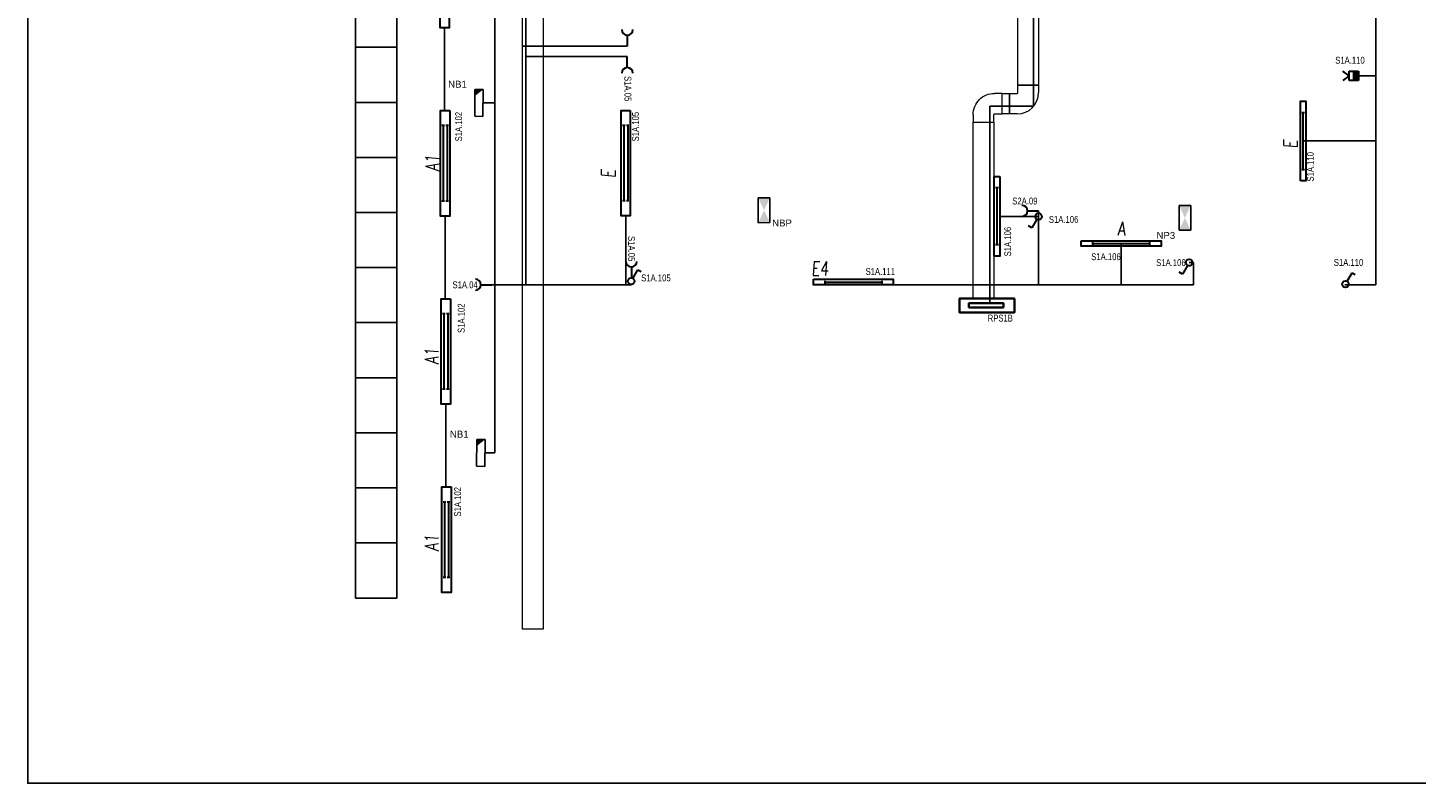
# Model space of a CAD drawing. Header units: millimetres. Extents: x 373037 to 682063, y 76092 to 274210.
# Tile 2 of 256: x 373037 to 393216, y 110792 to 121765. Entities that reach past the tile are written whole.
import ezdxf
from ezdxf.enums import TextEntityAlignment as Align

# ---------------------------------------------------------------- set-up
doc = ezdxf.new("R2010")
doc.units = ezdxf.units.MM
doc.header["$LTSCALE"] = 100
doc.layers.get('0').update_dxf_attribs({"linetype": 'CONTINUOUS'})
for name, color, linetype, lineweight in [('2DE_OBL', 97, 'CONTINUOUS', 30), ('2DE_OBL_L1', 91, 'CONTINUOUS', 30), ('2DE_PRO_KK', 136, 'CONTINUOUS', 15), ('CAT_SLN-HL.ŽLAB', 11, 'CONTINUOUS', 200), ('E_NOUZOVÉ+PP OSVĚTLENÍ', 60, 'CONTINUOUS', 25), ('E_ROZVADĚČE', 1, 'CONTINUOUS', 35), ('E_SVĚTLA POPIS', 130, 'CONTINUOUS', 30), ('E_VEDENÍ SILNOPROUD', 50, 'CONTINUOUS', 25), ('E_VEDENÍ_CBS', 214, 'CONTINUOUS', 25), ('E_VYPINACE', 170, 'CONTINUOUS', 30), ('E_ZÁSUVKY POPIS', 156, 'CONTINUOUS', 30), ('E_ZÁSUVKY.OST.+VYVODY', 11, 'CONTINUOUS', 30), ('E_ŽLABY', 40, 'CONTINUOUS', 15), ('U1 LIGHTING', 10, 'CONTINUOUS', 35)]:
    doc.layers.add(name, color=color, linetype=linetype, lineweight=lineweight)
for name, color, linetype in [('BEZPECNOSTNE SVETLA', 80, 'CONTINUOUS'), ('E_RÁM', 253, 'CONTINUOUS'), ('GC3_MEP_E_LV_SECURITY LIGHT', 80, 'CONTINUOUS'), ('PIKTOGRAMY', 210, 'CONTINUOUS'), ('Svetla - prepinace', 7, 'CONTINUOUS'), ('ŽLAB', 7, 'CONTINUOUS')]:
    doc.layers.add(name, color=color, linetype=linetype)
doc.styles.add('ARIAL', font='arial.ttf')
doc.styles.add('CP_ATTR', font='ROMANS.SHX')
doc.styles.add('CS-ROMANS', font='romans.shx', dxfattribs={"width": 0.75, "oblique": 5})
doc.styles.get("Standard").update_dxf_attribs({"font": 'arial.ttf'})
doc.styles.add('V+P_01_B3_E_FP_001$0$BLOCK', font='romans.shx', dxfattribs={"width": 0.8})

# ---------------------------------------------------------------- blocks, each defined once
blk = doc.blocks.new('E')
at = {"layer": 'U1 LIGHTING', "style": 'CS-ROMANS', "oblique": 5, "width": 0.75}
blk.add_text('E', height=200, dxfattribs=at).set_placement((229480, 21709))
blk = doc.blocks.new('*U32', base_point=(28429, 5840))
at = {"linetype": 'ByBlock'}
blk.add_hatch(color=0, dxfattribs=at).paths.add_polyline_path([(28362, 5840), (28497, 5840), (28497, 5772), (28362, 5772)])
at = {"color": 0, "linetype": 'ByBlock'}
for p, q in [((28429, 5907), (28362, 5997)), ((28362, 5907), (28497, 5907)), ((28362, 5772), (28362, 5907)), ((28429, 5907), (28497, 5997)), ((28497, 5907), (28497, 5772)), ((28362, 5840), (28497, 5840)), ((28497, 5772), (28362, 5772))]:
    blk.add_line(p, q, dxfattribs=at)
blk = doc.blocks.new('pohybove-cidlo-svetla')
at = {"layer": 'E_VYPINACE', "rotation": 180}
blk.add_blockref('*U32', (-1, 30), dxfattribs=at)
blk = doc.blocks.new('2DELLI009_CZ')
for p, q in [((-0.5, 0.1), (-0.5, -0.1)), ((-0.5, 0), (0.5, 0)), ((0.5, 0.1), (0.5, -0.1))]:
    blk.add_line(p, q)
blk.add_lwpolyline([(-0.7, 0.2), (0.7, 0.2), (0.7, -0.2), (-0.7, -0.2)], close=True)
at = {"linetype": 'ByBlock', "style": 'CP_ATTR', "flags": 9}
for tag, p in [('NAME', (-0.092, -0.018)), ('GROUP', (-0.092, -0.018)), ('NUMBER', (-0.092, -0.018)), ('PRODUCER', (-0.092, -0.018)), ('ARTICLE', (-0.092, -0.018)), ('CHARACTER', (-0.092, -0.018)), ('VOLTAGE', (-0.092, -0.019)), ('WEIGHT', (-0.092, -0.018)), ('OTHER', (-0.092, -0.018)), ('PRODUCT-TYPE', (-0.092, -0.019)), ('ORDER-NO', (-0.092, -0.019)), ('POWER', (-0.092, -0.019))]:
    blk.add_attdef(tag, text='', height=0.00005, dxfattribs=at).set_placement(p, align=Align.MIDDLE_LEFT)
blk = doc.blocks.new('V+P_01_B3_E_FP_001$0$E-LI-35')
at = {"layer": 'E_NOUZOVÉ+PP OSVĚTLENÍ', "linetype": 'ByBlock'}
for p, q in [((-10.9, -1.9), (10.9, -1.9)), ((-10.9, -12.1), (-10.9, -1.9)), ((-10.9, -12.1), (10.9, -12.1)), ((10.9, -1.9), (10.9, -12.1))]:
    blk.add_line(p, q, dxfattribs=at)
at = {"layer": 'E_NOUZOVÉ+PP OSVĚTLENÍ'}
blk.add_solid([(-10.9, -12.1), (-10.9, -1.9), (10.9, -1.9), (10.9, -12.1)], dxfattribs=at)
at = {"layer": 'E_NOUZOVÉ+PP OSVĚTLENÍ', "style": 'V+P_01_B3_E_FP_001$0$BLOCK', "width": 0.8, "flags": 8}
for tag, p in [('DIVERS.1', (-17.9, -2.1)), ('DIVERS.2', (-16.4, -12))]:
    blk.add_attdef(tag, text='', height=7.25, dxfattribs=at).set_placement(p, align=Align.RIGHT)
at = {"layer": 'E_NOUZOVÉ+PP OSVĚTLENÍ', "style": 'V+P_01_B3_E_FP_001$0$BLOCK', "width": 0.8}
for tag, p, height, flags in [('BLOCKNAME', (-6.8, -1.4), 2.54, 3), ('LEISTUNG', (13.3, -12), 7.25, 8)]:
    blk.add_attdef(tag, p, '', height=height, dxfattribs=dict(at, flags=flags))
blk.add_attdef('STROMKREIS', text='', height=7.25, dxfattribs=at).set_placement((-11.8, -23.8), align=Align.BOTTOM_CENTER)
blk = doc.blocks.new('*U41')
at = {"layer": 'GC3_MEP_E_LV_SECURITY LIGHT', "xscale": 16.54563019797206, "yscale": 16.54563022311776, "zscale": 16.54563022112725, "rotation": 270.2193183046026}
blk.add_blockref('V+P_01_B3_E_FP_001$0$E-LI-35', (116, 0), dxfattribs=at)
at = {"layer": 'PIKTOGRAMY', "style": 'ARIAL'}
blk.add_attdef('PIKTOGRAM', (162, -40), '', height=100, dxfattribs=at)
blk = doc.blocks.new('E4')
at = {"layer": 'U1 LIGHTING', "style": 'CS-ROMANS', "oblique": 5, "width": 0.75}
blk.add_text('E4', height=200, dxfattribs=at).set_placement((229480, 21709))
blk = doc.blocks.new('*U30')
at = {"color": 0, "linetype": 'ByBlock'}
for p, q in [((24, 249.57), (96, 374.28)), ((96, 374.28), (143.56, 346.82))]:
    blk.add_line(p, q, dxfattribs=at)
blk.add_circle((0, 208), 48, dxfattribs=at)
blk = doc.blocks.new('prepinas-svetel-jednoduchy')
at = {"layer": 'E_VYPINACE', "rotation": 89.99999999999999}
blk.add_blockref('*U30', (208, 2), dxfattribs=at)
blk = doc.blocks.new('Rozvaděč')
at = {"layer": 'E_ROZVADĚČE'}
blk.add_lwpolyline([(2, 6), (802, 6), (802, 206), (2, 206), (2, 6)], dxfattribs=at)
blk.add_lwpolyline([(161, 134), (664, 134), (664, 73), (161, 73)], close=True, dxfattribs=at)
blk = doc.blocks.new('2DELLI010_CZ')
for p, q in [((-0.5, 0.25), (-0.5, 0.05)), ((0.5, 0.25), (0.5, 0.05)), ((-0.5, 0.15), (0.5, 0.15)), ((-0.5, -0.05), (-0.5, -0.25)), ((-0.5, -0.15), (0.5, -0.15)), ((0.5, -0.05), (0.5, -0.25))]:
    blk.add_line(p, q)
blk.add_lwpolyline([(-0.7, 0.35), (0.7, 0.35), (0.7, -0.35), (-0.7, -0.35)], close=True)
at = {"linetype": 'ByBlock', "style": 'CP_ATTR', "flags": 9}
for tag, p in [('NAME', (-0.092, -0.018)), ('GROUP', (-0.092, -0.018)), ('NUMBER', (-0.092, -0.018)), ('PRODUCER', (-0.092, -0.018)), ('ARTICLE', (-0.092, -0.018)), ('CHARACTER', (-0.092, -0.018)), ('VOLTAGE', (-0.092, -0.019)), ('WEIGHT', (-0.092, -0.018)), ('OTHER', (-0.092, -0.018)), ('PRODUCT-TYPE', (-0.092, -0.019)), ('ORDER-NO', (-0.092, -0.019)), ('POWER', (-0.092, -0.019))]:
    blk.add_attdef(tag, text='', height=0.00005, dxfattribs=at).set_placement(p, align=Align.MIDDLE_LEFT)
blk = doc.blocks.new('zasuvka_jednoducha')
at = {"color": 1, "lineweight": 30}
blk.add_line((19281, 12983), (19281, 13143), dxfattribs=at)
blk.add_arc((19281, 12903), 80, 0, 180, dxfattribs=at)
blk = doc.blocks.new('*U153')
for p, q in [((120, 160), (120, 270)), ((120, 270), (420, 270)), ((420, 270), (420, 160)), ((0, -150), (0, 150)), ((0, 150), (110, 150)), ((110, -150), (0, -150))]:
    blk.add_line(p, q)
for radius in [310, 10]:
    blk.add_arc((110, 160), radius, 270, 0)
at = {"style": 'CP_ATTR', "flags": 9}
for tag in ['NAME', 'PRODUCER', 'PRODUCT-TYPE', 'ARTICLE', 'FLOW', 'NUMBER', 'SYSTEM', 'FORM', 'SIZE', 'OTHER']:
    blk.add_attdef(tag, (0, 0), '', height=0.0001, dxfattribs=at)
blk = doc.blocks.new('*U154')
for p, q in [((120, 160), (120, 270)), ((120, 270), (420, 270)), ((420, 270), (420, 160)), ((0, -150), (0, 150)), ((0, 150), (110, 150)), ((110, -150), (0, -150))]:
    blk.add_line(p, q)
for radius in [310, 10]:
    blk.add_arc((110, 160), radius, 270, 0)
at = {"style": 'CP_ATTR', "flags": 9}
for tag in ['NAME', 'PRODUCER', 'PRODUCT-TYPE', 'ARTICLE', 'FLOW', 'NUMBER', 'SYSTEM', 'FORM', 'SIZE', 'OTHER']:
    blk.add_attdef(tag, (0, 0), '', height=0.0001, dxfattribs=at)
blk = doc.blocks.new('*U157')
for p, q in [((0, -150), (0, 150)), ((0, 150), (3906, 150)), ((3906, 150), (3906, -150)), ((3906, -150), (0, -150))]:
    blk.add_line(p, q)
at = {"style": 'CP_ATTR', "flags": 9}
for tag in ['NAME', 'PRODUCER', 'PRODUCT-TYPE', 'ARTICLE', 'FLOW', 'NUMBER', 'SYSTEM', 'FORM', 'SIZE', 'OTHER']:
    blk.add_attdef(tag, (0, 0), '', height=0.0001, dxfattribs=at)
blk = doc.blocks.new('*U158')
for p, q in [((0, -150), (0, 150)), ((0, 150), (110, 150)), ((110, 150), (110, -150)), ((110, -150), (0, -150))]:
    blk.add_line(p, q)
at = {"style": 'CP_ATTR', "flags": 9}
for tag in ['NAME', 'PRODUCER', 'PRODUCT-TYPE', 'ARTICLE', 'FLOW', 'NUMBER', 'SYSTEM', 'FORM', 'SIZE', 'OTHER']:
    blk.add_attdef(tag, (0, 0), '', height=0.0001, dxfattribs=at)
blk = doc.blocks.new('*U161')
for p, q in [((0, -150), (0, 150)), ((0, 150), (2561, 150)), ((2561, 150), (2561, -150)), ((2561, -150), (0, -150))]:
    blk.add_line(p, q)
at = {"style": 'CP_ATTR', "flags": 9}
for tag in ['NAME', 'PRODUCER', 'PRODUCT-TYPE', 'ARTICLE', 'FLOW', 'NUMBER', 'SYSTEM', 'FORM', 'SIZE', 'OTHER']:
    blk.add_attdef(tag, (0, 0), '', height=0.0001, dxfattribs=at)
blk = doc.blocks.new('*U166')
for p, q in [((0, -150), (0, 150)), ((0, 150), (5735, 150)), ((5735, 150), (5735, -150)), ((5735, -150), (0, -150))]:
    blk.add_line(p, q)
at = {"style": 'CP_ATTR', "flags": 9}
for tag in ['NAME', 'PRODUCER', 'PRODUCT-TYPE', 'ARTICLE', 'FLOW', 'NUMBER', 'SYSTEM', 'FORM', 'SIZE', 'OTHER']:
    blk.add_attdef(tag, (0, 0), '', height=0.0001, dxfattribs=at)
blk = doc.blocks.new('*U172')
for p, q in [((0, -150), (0, 150)), ((0, 150), (8465, 150)), ((8465, 150), (8465, -150)), ((8465, -150), (0, -150))]:
    blk.add_line(p, q)
at = {"style": 'CP_ATTR', "flags": 9}
for tag in ['NAME', 'PRODUCER', 'PRODUCT-TYPE', 'ARTICLE', 'FLOW', 'NUMBER', 'SYSTEM', 'FORM', 'SIZE', 'OTHER']:
    blk.add_attdef(tag, (0, 0), '', height=0.0001, dxfattribs=at)
blk = doc.blocks.new('*U39')
at = {"layer": 'GC3_MEP_E_LV_SECURITY LIGHT', "xscale": 16.54563019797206, "yscale": 16.54563022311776, "zscale": 16.54563022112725, "rotation": 270.0000000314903}
blk.add_blockref('V+P_01_B3_E_FP_001$0$E-LI-35', (116, 0), dxfattribs=at)
at = {"layer": 'PIKTOGRAMY', "style": 'ARIAL'}
blk.add_attdef('PIKTOGRAM', (162, -40), '', height=100, dxfattribs=at)
blk = doc.blocks.new('*U91')
at = {"layer": 'E_NOUZOVÉ+PP OSVĚTLENÍ', "linetype": 'ByBlock'}
for p, q in [((-118, 196), (-122, -194)), ((2, 194), (-118, 196)), ((-2, -196), (2, 194)), ((-122, -194), (-2, -196))]:
    blk.add_line(p, q, dxfattribs=at)
at = {"layer": 'E_NOUZOVÉ+PP OSVĚTLENÍ'}
blk.add_solid([(2, 194), (-118, 196), (-119, 99)], dxfattribs=at)
at = {"layer": 'E_NOUZOVÉ+PP OSVĚTLENÍ', "style": 'ARIAL'}
blk.add_attdef('BEZ.SV', (52, -54), '', height=100, dxfattribs=at)
blk = doc.blocks.new('A')
at = {"layer": 'U1 LIGHTING', "style": 'CS-ROMANS', "oblique": 5, "width": 0.75}
blk.add_text('A', height=200, dxfattribs=at).set_placement((229480, 21709))
blk = doc.blocks.new('A1')
at = {"layer": 'U1 LIGHTING', "style": 'CS-ROMANS', "oblique": 5, "width": 0.75}
blk.add_text('A1', height=200, dxfattribs=at).set_placement((229480, 21709))

msp = doc.modelspace()

# ---------------------------------------------------------------- linework, layer by layer
at = {"layer": 'E_RÁM', "color": 252, "true_color": 0x939598}
msp.add_lwpolyline([(399617, 110792), (373037, 110792), (373037, 134472), (399617, 134472)], close=True, dxfattribs=at)
at = {"layer": 'E_VEDENÍ SILNOPROUD'}
for p, q in [((380277, 118032), (380277, 127882)), ((387655, 125367), (387655, 120933)), ((392627, 122832), (392627, 118032)), ((379095, 121764), (379095, 120564)), ((380277, 121497), (381750, 121497)), ((380277, 121347), (381750, 121347)), ((387655, 120933), (387655, 120626)), ((392376, 121068), (392627, 121068)), ((387020, 120626), (387020, 117766)), ((387655, 120626), (387020, 120626)), ((391572, 120121), (392627, 120121)), ((387727, 118032), (387727, 119106)), ((379103, 119030), (379103, 117830)), ((381727, 119032), (381727, 118032)), ((387727, 119026), (387163, 119026)), ((388927, 118632), (388927, 118032)), ((389977, 118354), (389917, 118354)), ((389977, 118032), (389977, 118354)), ((381727, 118032), (379777, 118032)), ((381727, 118032), (381809, 118032)), ((385615, 118032), (386527, 118032)), ((388927, 118032), (386527, 118032)), ((388927, 118032), (389977, 118032)), ((392177, 118032), (392627, 118032)), ((392627, 118032), (392627, 118032)), ((379112, 116296), (379112, 115096))]:
    msp.add_line(p, q, dxfattribs=at)
at = {"layer": 'E_VEDENÍ SILNOPROUD', "color": 242, "true_color": 0xcd2027}
for points in [[(377802, 122282), (378402, 122282), (378402, 121482), (377802, 121482)], [(377802, 121482), (378402, 121482), (378402, 120682), (377802, 120682)], [(377802, 120682), (378402, 120682), (378402, 119882), (377802, 119882)], [(377802, 119882), (378402, 119882), (378402, 119082), (377802, 119082)], [(377802, 119082), (378402, 119082), (378402, 118282), (377802, 118282)], [(377802, 118282), (378402, 118282), (378402, 117482), (377802, 117482)], [(377802, 117482), (378402, 117482), (378402, 116682), (377802, 116682)], [(377802, 116682), (378402, 116682), (378402, 115882), (377802, 115882)], [(377802, 115882), (378402, 115882), (378402, 115082), (377802, 115082)], [(377802, 115082), (378402, 115082), (378402, 114282), (377802, 114282)], [(377802, 114282), (378402, 114282), (378402, 113482), (377802, 113482)]]:
    msp.add_lwpolyline(points, close=True, dxfattribs=at)
at = {"layer": 'E_VEDENÍ_CBS'}
for p, q in [((379827, 124908), (379827, 115592)), ((379654, 120674), (379827, 120674)), ((392627, 119098), (392627, 119098)), ((379827, 115592), (379681, 115590))]:
    msp.add_line(p, q, dxfattribs=at)

# ---------------------------------------------------------------- block references
at = {"rotation": 180}
msp.add_blockref('Rozvaděč', (387378, 117838), dxfattribs=at)
at = {"layer": '2DE_OBL', "xscale": 1095.714285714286, "yscale": 191.4285714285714, "zscale": 409.9999999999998, "rotation": 270}
for p in [(379095, 122531), (379103, 119797), (381727, 119799), (379112, 117063), (379121, 114329)]:
    msp.add_blockref('2DELLI010_CZ', p, dxfattribs=at)
at = {"layer": '2DE_OBL_L1', "xscale": 828.5714285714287, "yscale": 200, "zscale": 1000}
for p, rotation in [((391572, 120121), 90), ((387123, 119026), 270)]:
    msp.add_blockref('2DELLI009_CZ', p, dxfattribs=dict(at, rotation=rotation))
for p in [(388927, 118632), (385035, 118072)]:
    msp.add_blockref('2DELLI009_CZ', p, dxfattribs=at)
at = {"layer": '2DE_PRO_KK', "rotation": 270}
for name, p in [('*U166', (380377, 127232)), ('*U172', (380377, 121497))]:
    msp.add_blockref(name, p, dxfattribs=at)
at = {"layer": 'BEZPECNOSTNE SVETLA'}
ref = msp.add_blockref('*U91', (379654, 120675), dxfattribs=at)
ref.add_attrib('BEZ.SV', 'NB1', (379146, 120896), dxfattribs={"layer": 'E_NOUZOVÉ+PP OSVĚTLENÍ', "height": 100, "style": 'ARIAL'})
ref = msp.add_blockref('*U91', (379681, 115591), dxfattribs=at)
ref.add_attrib('BEZ.SV', 'NB1', (379172, 115812), dxfattribs={"layer": 'E_NOUZOVÉ+PP OSVĚTLENÍ', "height": 100, "style": 'ARIAL'})
at = {"layer": 'CAT_SLN-HL.ŽLAB', "color": 1, "rotation": 180}
for p in [(401031, 134641), (401090, 131275)]:
    msp.add_blockref('zasuvka_jednoducha', p, dxfattribs=at)
at = {"layer": 'CAT_SLN-HL.ŽLAB', "color": 1}
msp.add_blockref('zasuvka_jednoducha', (362469, 108204), dxfattribs=at)
at = {"layer": 'E_NOUZOVÉ+PP OSVĚTLENÍ'}
ref = msp.add_blockref('*U41', (383738, 119115), dxfattribs=at)
ref.add_attrib('PIKTOGRAM', 'NBP', (383855, 118880), dxfattribs={"height": 100, "style": 'ARIAL'})
at = {"layer": 'E_VEDENÍ_CBS', "rotation": 90}
for p in [(400724, -109799), (400716, -112604), (400716, -115317)]:
    msp.add_blockref('A1', p, dxfattribs=at)
at = {"layer": 'E_VEDENÍ_CBS'}
msp.add_blockref('A', (159393, 97040), dxfattribs=at)
at = {"layer": 'E_VYPINACE', "rotation": 270}
msp.add_blockref('prepinas-svetel-jednoduchy', (392185, 118041), dxfattribs=at)
at = {"layer": 'E_ZÁSUVKY.OST.+VYVODY', "color": 1, "rotation": 270}
for p in [(374583, 138387), (366640, 137314)]:
    msp.add_blockref('zasuvka_jednoducha', p, dxfattribs=at)
at = {"layer": 'E_ŽLABY'}
for name, p, rotation in [('*U157', (387577, 124839), 270), ('*U158', (387307, 120663), 180), ('*U161', (386927, 120393), 270)]:
    msp.add_blockref(name, p, dxfattribs=dict(at, rotation=rotation))
at = {"layer": 'E_ŽLABY', "zscale": 110}
msp.add_blockref('*U153', (387307, 120663), dxfattribs=at)
at = {"layer": 'E_ŽLABY', "xscale": -1, "zscale": 110, "rotation": 270}
msp.add_blockref('*U154', (386927, 120393), dxfattribs=at)
at = {"layer": 'E_ŽLABY'}
msp.add_blockref('E4', (154944, 96460), dxfattribs=at)
at = {"layer": 'PIKTOGRAMY'}
ref = msp.add_blockref('*U39', (389854, 119004), dxfattribs=at)
ref.add_attrib('PIKTOGRAM', 'NP3', (389441, 118700), dxfattribs={"layer": 'E_NOUZOVÉ+PP OSVĚTLENÍ', "height": 100, "style": 'ARIAL'})
at = {"layer": 'Svetla - prepinace'}
for p, rotation in [((387727, 119026), 89.99999999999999), ((389917, 118354), 89.99999999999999), ((381805, 118084), 270)]:
    msp.add_blockref('prepinas-svetel-jednoduchy', p, dxfattribs=dict(at, rotation=rotation))
at = {"layer": 'U1 LIGHTING', "rotation": 90}
for p in [(413199, -109466), (403286, -109895)]:
    msp.add_blockref('E', p, dxfattribs=at)
at = {"layer": 'ŽLAB', "rotation": 269.9999999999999}
msp.add_blockref('pohybove-cidlo-svetla', (392278, 121067), dxfattribs=at)

# ---------------------------------------------------------------- texts
at = {"layer": 'E_SVĚTLA POPIS', "width": 0.8}
for s, p in [('S1A.110', (392039, 121244)), ('S1A.106', (387877, 118932)), ('S1A.106', (388493, 118390)), ('S1A.111', (385213, 118175)), ('S1A.106', (389437, 118304)), ('S1A.110', (392018, 118307)), ('S1A.105', (381952, 118082))]:
    msp.add_text(s, height=100, dxfattribs=at).set_placement(p)
for s, p in [('S1A.102', (379349, 120115)), ('S1A.105', (381920, 120115)), ('S1A.110', (391728, 119532)), ('S1A.106', (387329, 118445)), ('S1A.102', (379386, 117332)), ('S1A.102', (379334, 114666))]:
    msp.add_text(s, height=100, rotation=90, dxfattribs=at).set_placement(p)
at = {"layer": 'E_ZÁSUVKY POPIS', "width": 0.8}
for p in [(381709, 121064), (381762, 118740)]:
    msp.add_text('S1A.05', height=100, rotation=270, dxfattribs=at).set_placement(p)
for s, p in [('S2A.09', (387345, 119199)), ('S1A.04', (379210, 117982))]:
    msp.add_text(s, height=100, dxfattribs=at).set_placement(p)
at = {"layer": 'E_ZÁSUVKY POPIS', "color": 242, "true_color": 0xcd2027, "width": 0.8}
msp.add_text('RPS1B', height=100, dxfattribs=at).set_placement((386988, 117498))

doc.saveas('drawing.dxf')
